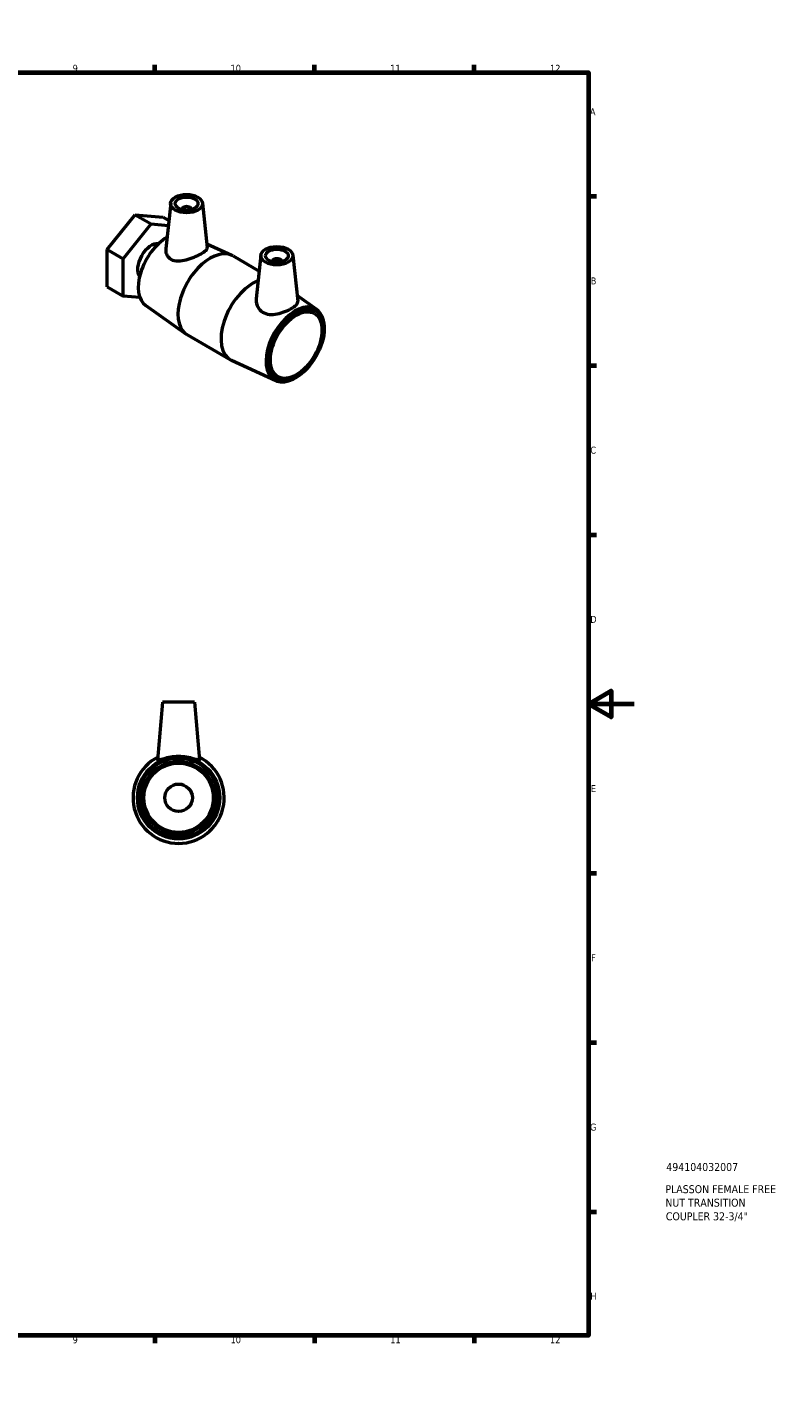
# Model space of a CAD drawing. Header units: millimetres. Extents: x 0 to 907, y -215 to 594.
# Tile 3 of 3: x 575 to 907, y 0 to 594. Entities that reach past the tile are written whole.
import ezdxf

# ---------------------------------------------------------------- set-up
doc = ezdxf.new("R2010")
doc.units = ezdxf.units.MM
for name, color, linetype, lineweight in [('Border (ANSI)', 7, 'Continuous', 70), ('Title (ISO)', 7, 'Continuous', 50), ('Visible (ANSI)', 7, 'Continuous', 50)]:
    doc.layers.add(name, color=color, linetype=linetype, lineweight=lineweight)
doc.styles.add('Note Text (ANSI)', font='tahoma.ttf')
doc.styles.add('Note Text (ISO)', font='tahoma.ttf')

# ---------------------------------------------------------------- blocks, each defined once
blk = doc.blocks.new('Borders Default Border')
at = {"layer": 'Border (ANSI)'}
for p, q in [((70.08, 574), (70.08, 577.45)), ((140.17, 574), (140.17, 577.45)), ((210.25, 574), (210.25, 577.45)), ((280.33, 574), (280.33, 577.45)), ((350.42, 574), (350.42, 577.45)), ((490.58, 574), (490.58, 577.45)), ((560.67, 574), (560.67, 577.45)), ((630.75, 574), (630.75, 577.45)), ((700.83, 574), (700.83, 577.45)), ((770.92, 574), (770.92, 577.45)), ((20, 519.75), (16.55, 519.75)), ((821, 519.75), (824.45, 519.75)), ((20, 445.5), (16.55, 445.5)), ((821, 445.5), (824.45, 445.5)), ((20, 371.25), (16.55, 371.25)), ((821, 371.25), (824.45, 371.25)), ((20, 222.75), (16.55, 222.75)), ((821, 222.75), (824.45, 222.75)), ((20, 148.5), (16.55, 148.5)), ((821, 148.5), (824.45, 148.5)), ((20, 74.25), (16.55, 74.25)), ((821, 74.25), (824.45, 74.25)), ((70.08, 20), (70.08, 16.55)), ((140.17, 20), (140.17, 16.55)), ((210.25, 20), (210.25, 16.55)), ((280.33, 20), (280.33, 16.55)), ((350.42, 20), (350.42, 16.55)), ((490.58, 20), (490.58, 16.55)), ((560.67, 20), (560.67, 16.55)), ((630.75, 20), (630.75, 16.55)), ((700.83, 20), (700.83, 16.55)), ((770.92, 20), (770.92, 16.55))]:
    blk.add_line(p, q, dxfattribs=at)
at = {"layer": 'Border (ANSI)', "flags": 128}
for points in [[(420.5, 594), (420.5, 574), (414.73, 584), (426.27, 584), (420.5, 574)], [(20, 20), (20, 574), (821, 574), (821, 20), (20, 20)], [(0, 297), (20, 297), (10, 302.77), (10, 291.23), (20, 297)], [(841, 297), (821, 297), (831, 302.77), (831, 291.23), (821, 297)], [(420.5, 0), (420.5, 20), (414.73, 10), (426.27, 10), (420.5, 20)]]:
    blk.add_lwpolyline(points, dxfattribs=at)
at = {"layer": 'Border (ANSI)', "attachment_point": 7, "style": 'Note Text (ANSI)'}
for s, insert, char_height in [('1', (34.35, 574.4), 3.05), ('2', (104.2, 574.4), 3.05), ('3', (174.26, 574.34), 3.05), ('4', (244.23, 574.4), 3.05), ('5', (314.48, 574.34), 3.05), ('6', (384.49, 574.34), 3.05), ('7', (454.6, 574.4), 3.05), ('8', (524.63, 574.33), 3.05), ('9', (594.7, 574.34), 3.05), ('10', (663.96, 574.34), 3.048), ('11', (734.04, 574.4), 3.048), ('12', (804.13, 574.4), 3.048), ('A', (16.78, 555.35), 3.05), ('A', (821.63, 555.35), 3.05), ('B', (17.15, 481.1), 3.05), ('B', (821.99, 481.1), 3.05), ('C', (16.95, 406.8), 3.05), ('C', (821.8, 406.8), 3.05), ('D', (16.96, 332.6), 3.05), ('D', (821.81, 332.6), 3.05), ('E', (17.21, 258.35), 3.05), ('E', (822.05, 258.35), 3.05), ('F', (17.29, 184.1), 3.05), ('F', (822.14, 184.1), 3.05), ('G', (16.81, 109.79), 3.05), ('G', (821.66, 109.79), 3.05), ('H', (16.97, 35.6), 3.05), ('H', (821.81, 35.6), 3.05), ('1', (34.35, 16.55), 3.05), ('2', (104.2, 16.55), 3.05), ('3', (174.26, 16.49), 3.05), ('4', (244.23, 16.55), 3.05), ('5', (314.48, 16.49), 3.05), ('6', (384.49, 16.49), 3.05), ('7', (454.6, 16.55), 3.05), ('8', (524.63, 16.48), 3.05), ('9', (594.7, 16.49), 3.05), ('10', (663.96, 16.49), 3.048), ('11', (734.04, 16.55), 3.048), ('12', (804.13, 16.55), 3.048)]:
    blk.add_mtext(s, dxfattribs=dict(at, insert=insert, char_height=char_height))
blk = doc.blocks.new('Title Blocks ISO')
at = {"layer": 'Title (ISO)', "style": 'Note Text (ISO)'}
for tag, p in [('PART_NUMBER_001', (34.13, 72.11)), ('DESCRIPTION_001', (33.74, 62.38)), ('DESCRIPTION_002', (33.74, 56.47)), ('DESCRIPTION_003', (33.94, 50.48))]:
    blk.add_attdef(tag, p, '', height=3.5, dxfattribs=at)

msp = doc.modelspace()

# ---------------------------------------------------------------- linework, layer by layer
at = {"layer": 'Visible (ANSI)'}
for p, q in [((637.71, 516.785), (635.558, 496.742)), ((651.683, 516.785), (653.769, 497.356)), ((609.786, 496.404), (622.069, 511.684)), ((622.069, 511.684), (629.141, 507.602)), ((622.069, 511.684), (634.353, 510.587)), ((642.697, 514.086), (642.697, 513.89)), ((646.697, 514.086), (646.697, 513.89)), ((616.857, 492.321), (629.141, 507.602)), ((629.141, 507.602), (636.652, 506.931)), ((634.353, 510.587), (636.888, 509.124)), ((609.786, 496.404), (616.857, 492.321)), ((609.786, 480.026), (609.786, 496.404)), ((653.605, 498.89), (664.523, 493.857)), ((665.068, 493.575), (676.559, 486.941)), ((677.308, 493.924), (675.253, 474.776)), ((691.281, 493.924), (693.455, 473.682)), ((616.857, 475.943), (616.857, 492.321)), ((682.295, 491.028), (682.295, 491.224)), ((686.295, 491.028), (686.295, 491.224)), ((609.786, 480.026), (616.857, 475.943)), ((624.222, 475.286), (616.857, 475.943)), ((701.819, 470.074), (693.187, 476.175)), ((626.747, 471.851), (644.552, 459.265)), ((645.068, 458.934), (663.924, 448.048)), ((705.015, 460.396), (705.049, 460.891)), ((683.796, 438.858), (664.468, 447.766)), ((693.776, 440.929), (693.364, 440.652)), ((634.192, 297.862), (631.96, 272.354)), ((648.192, 297.862), (634.192, 297.862)), ((648.192, 297.862), (650.424, 272.354)), ((623.821, 265.891), (623.922, 265.95)), ((623.821, 265.774), (623.821, 265.891)), ((658.461, 265.95), (658.563, 265.891)), ((658.563, 265.891), (658.563, 265.774)), ((623.821, 245.833), (623.821, 245.95)), ((623.922, 245.774), (623.821, 245.833)), ((658.563, 245.833), (658.461, 245.774)), ((658.563, 245.95), (658.563, 245.833)), ((641.192, 235.804), (641.09, 235.862)), ((641.294, 235.862), (641.192, 235.804))]:
    msp.add_line(p, q, dxfattribs=at)
for radius in [18.048, 17.36, 16, 15.2, 6.029]:
    msp.add_circle((641.192, 255.862), radius, dxfattribs=at)
msp.add_arc((641.192, 255.862), 20, 117.120065, 62.879935, dxfattribs=at)
for centre, major_axis in [((644.697, 516.535), (-7, 0)), ((644.697, 516.535), (5, 0)), ((684.295, 493.674), (-7, 0)), ((684.295, 493.674), (-5, 0)), ((692.78, 454.482), (-8.68, -15.034)), ((692.78, 454.482), (8, 13.856))]:
    msp.add_ellipse(centre, major_axis=major_axis, ratio=0.5773503, dxfattribs=at)
for centre, major_axis, start_param, end_param in [((644.697, 514.086), (-2, 0), 2.9638821, 6.4608959), ((636.212, 487.142), (-9, -15.588), 3.9358721, 6.2301274), ((629.141, 491.224), (4.22, 7.31), 0.2227859, 2.9188068), ((655.068, 476.255), (10, 17.321), 0, 3.1415927), ((684.295, 491.224), (-2, 0), 2.9638821, 6.4608959), ((673.924, 465.368), (-10, -17.321), 3.7717756, 6.3362432), ((692.329, 454.742), (9.024, 15.63), 5.4165952, 10.2913681)]:
    msp.add_ellipse(centre, major_axis=major_axis, ratio=0.5773503, start_param=start_param, end_param=end_param, dxfattribs=at)
for points, knots in [([(635.559, 496.742), (635.547, 496.63), (635.538, 496.519), (635.498, 495.578), (635.671, 494.682), (636.485, 493.136), (637.129, 492.493), (637.896, 492.077)], [4.8946246, 4.8946246, 4.8946246, 4.8946246, 4.9394539, 4.9394539, 5.27834278, 5.27834278, 5.61723166, 5.61723166, 5.61723166, 5.61723166]), ([(637.896, 492.077), (638.729, 491.625), (639.787, 491.392), (642.089, 491.376), (643.334, 491.583), (645.64, 492.178), (646.861, 492.602), (649.138, 493.554), (650.193, 494.079), (651.875, 495.05), (652.592, 495.548), (653.537, 496.457), (653.768, 496.871), (653.775, 497.277), (653.773, 497.316), (653.769, 497.356)], [0, 0, 0, 0, 0.3676962, 0.3676962, 0.7353924, 0.7353924, 1.0920854, 1.0920854, 1.4487783, 1.4487783, 1.8054713, 1.8054713, 2.1621643, 2.1621643, 2.2006784, 2.2006784, 2.2006784, 2.2006784]), ([(675.254, 474.776), (675.231, 474.567), (675.219, 474.359), (675.21, 473.18), (675.438, 472.122), (676.407, 470.249), (677.152, 469.441), (678.048, 468.895)], [4.80409415, 4.80409415, 4.80409415, 4.80409415, 4.88183923, 4.88183923, 5.24953545, 5.24953545, 5.61723166, 5.61723166, 5.61723166, 5.61723166]), ([(678.048, 468.895), (678.873, 468.392), (679.905, 468.068), (682.126, 467.861), (683.316, 467.97), (685.531, 468.401), (686.713, 468.756), (688.904, 469.6), (689.912, 470.085), (691.52, 471.013), (692.219, 471.514), (693.17, 472.484), (693.422, 472.957), (693.466, 473.494), (693.464, 473.587), (693.454, 473.682)], [0, 0, 0, 0, 0.3388889, 0.3388889, 0.6777778, 0.6777778, 1.0188076, 1.0188076, 1.3598375, 1.3598375, 1.7008673, 1.7008673, 2.0418972, 2.0418972, 2.1118151, 2.1118151, 2.1118151, 2.1118151]), ([(631.966, 272.324), (632.007, 272.25), (632.281, 272.308), (633.276, 272.631), (633.995, 272.886), (635.612, 273.364), (636.626, 273.62), (638.848, 273.981), (640.055, 274.081), (642.329, 274.081), (643.536, 273.981), (645.757, 273.62), (646.772, 273.364), (648.389, 272.886), (649.108, 272.631), (650.102, 272.308), (650.377, 272.25), (650.423, 272.332), (650.424, 272.343), (650.423, 272.355)], [0, 0, 0, 0, 0.3388889, 0.3388889, 0.6777778, 0.6777778, 1.0188076, 1.0188076, 1.3598375, 1.3598375, 1.7008673, 1.7008673, 2.0418972, 2.0418972, 2.3807861, 2.3807861, 2.719675, 2.719675, 2.7587395, 2.7587395, 2.7587395, 2.7587395])]:
    msp.add_open_spline(points, degree=3, knots=knots, dxfattribs=at)
msp.add_open_spline([(631.961, 272.355), (631.959, 272.343), (631.961, 272.332), (631.966, 272.324)], degree=3, dxfattribs=at)

# ---------------------------------------------------------------- block references
msp.add_blockref('Borders Default Border', (0, 0))
msp.add_blockref('Title Blocks ISO', (821, 20)).add_auto_attribs({'PART_NUMBER_001': '494104032007', 'DESCRIPTION_001': 'PLASSON FEMALE FREE', 'DESCRIPTION_002': 'NUT TRANSITION', 'DESCRIPTION_003': 'COUPLER 32-3/4"'})

doc.saveas('drawing.dxf')
